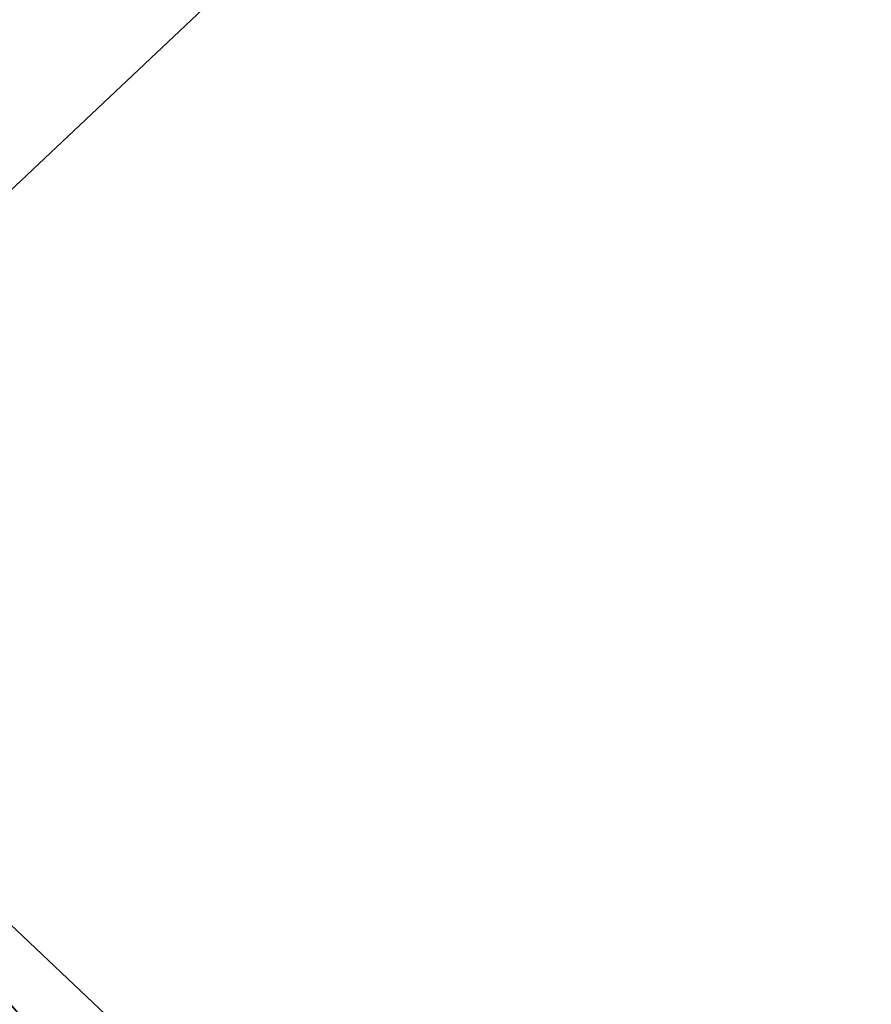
# Model space of a CAD drawing. Header units: millimetres. Extents: x -6 to 379, y -6 to 379.
# Tile 48 of 256: x 47.21929 to 47.22652, y 55.08577 to 55.09413. Entities that reach past the tile are written whole.
import ezdxf

# ---------------------------------------------------------------- set-up
doc = ezdxf.new("R2010")
doc.units = ezdxf.units.MM
doc.header["$LTSCALE"] = 25.4
doc.layers.get('0').update_dxf_attribs({"true_color": 0xff5454})

# ---------------------------------------------------------------- blocks, each defined once
blk = doc.blocks.new('AGNES-ROUND-LED-8207-8204-8186-8183.STL#2')
at = {"color": 18, "true_color": 0x000000}
mesh = blk.add_polyface(dxfattribs=at)
corners = [(47.3735924, 55.2383232, -33.1746216), (32.9070702, 72.1421814, -32.8501968), (47.2159081, 55.0895615, -32.8501968), (33.0809364, 72.2716293, -33.1746216)]
mesh.append_faces([[corners[k] for k in face] for face in [(0, 1, 2), (1, 0, 3)]], dxfattribs={"vtx0": -1, "color": 18})
mesh = blk.add_polyface(dxfattribs=at)
corners = [(47.2159081, 55.0895615, -32.8501968), (47.1605492, 55.0373192, -32.467514), (48.3423309, 53.7958908, -32.467514)]
mesh.append_faces([[corners[k] for k in face] for face in [(0, 1, 2)]], dxfattribs={"color": 18})
mesh = blk.add_polyface(dxfattribs=at)
corners = [(48.3423309, 53.7958908, -32.467514), (63.4076958, 39.8134003, -32.8501968), (47.2159081, 55.0895615, -32.8501968)]
mesh.append_faces([[corners[k] for k in face] for face in [(0, 1, 2)]], dxfattribs={"color": 18})

msp = doc.modelspace()

# ---------------------------------------------------------------- block references
at = {"color": 0}
msp.add_blockref('AGNES-ROUND-LED-8207-8204-8186-8183.STL#2', (0, 0), dxfattribs=at)

doc.saveas('drawing.dxf')
